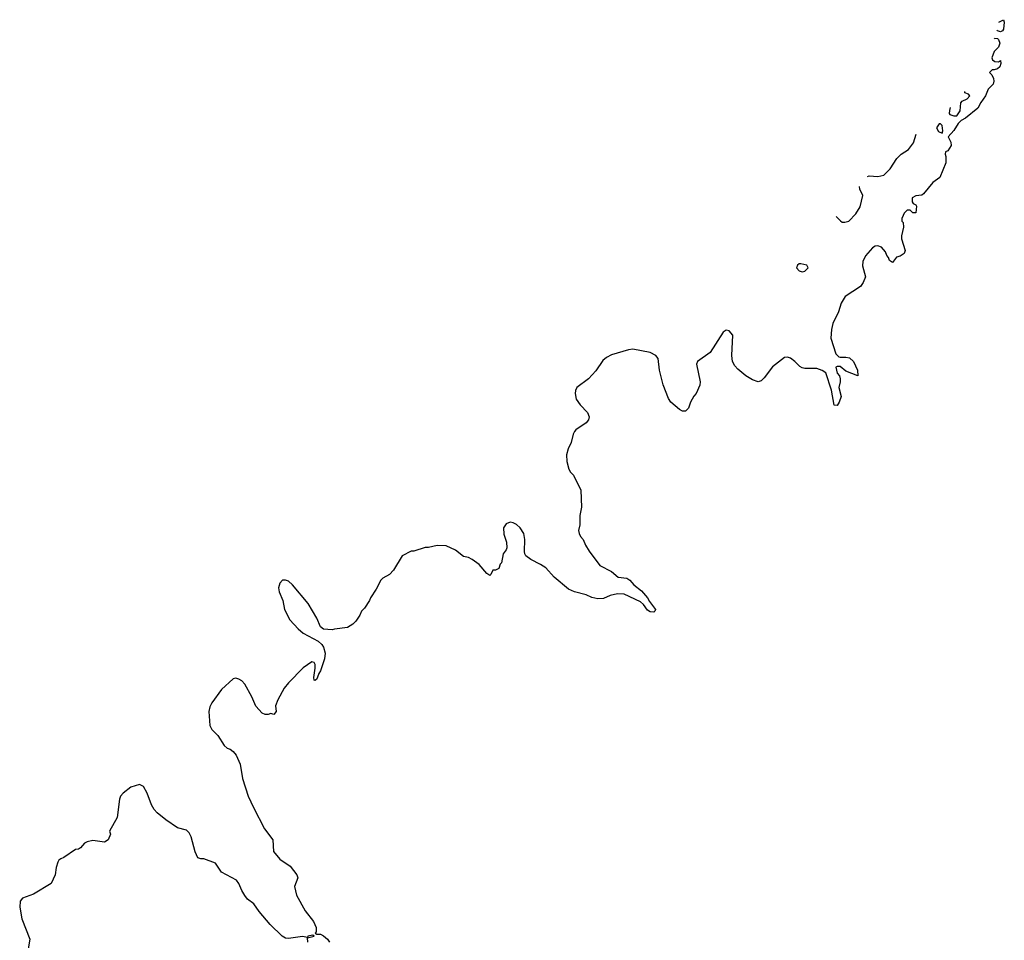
# Model space of a CAD drawing. Header units: inches. Extents: x 1449094 to 1618372, y 389908 to 534307.
# Tile 80 of 256: x 1452868 to 1459616, y 463262 to 469572. Entities that reach past the tile are written whole.
import ezdxf

# ---------------------------------------------------------------- set-up
doc = ezdxf.new("R2010")
doc.units = ezdxf.units.IN
doc.header["$MEASUREMENT"] = 0
doc.layers.add('B4456', color=7, linetype='Continuous')

msp = doc.modelspace()

# ---------------------------------------------------------------- linework, layer by layer
at = {"layer": 'B4456', "color": 5, "elevation": 580}
for points in [[(1459578.3, 469555.7), (1459610, 469572), (1459616, 469556), (1459610, 469506), (1459604.7, 469495.3), (1459590, 469488)], [(1459590, 469488), (1459570, 469495.3), (1459566, 469500.7)], [(1459547.7, 469441), (1459550, 469444.7), (1459570, 469442), (1459576, 469436), (1459584.7, 469410), (1459576, 469384), (1459547.1, 469352.9), (1459531, 469310), (1459536, 469296), (1459550, 469284.7), (1459576.4, 469283.6), (1459590, 469292), (1459591.1, 469271.1), (1459584.7, 469250), (1459570, 469235.3), (1459547.3, 469227.3), (1459532.7, 469227.3), (1459514, 469210), (1459530, 469194), (1459542, 469170), (1459544.7, 469150), (1459538.8, 469130), (1459504.9, 469095.1), (1459487.3, 469050), (1459455.2, 469004.8), (1459435.3, 468964.7), (1459350, 468897.2), (1459319.6, 468880.4), (1459299.8, 468860.2), (1459270, 468813.2), (1459231.3, 468770), (1459250, 468732), (1459251.3, 468710), (1459230, 468672.7), (1459214, 468666), (1459210.5, 468649.5), (1459215.3, 468635.2), (1459215.1, 468590), (1459173.8, 468490), (1459125.1, 468454.9), (1459062, 468378), (1459050, 468369.3), (1459010, 468364), (1458984.7, 468350), (1458983.6, 468323.6), (1458991.6, 468311.6), (1459010, 468302), (1459014.8, 468294.8), (1459010, 468248.7), (1458988.4, 468248.4), (1458970, 468266), (1458950, 468266), (1458930, 468246), (1458922, 468230), (1458914, 468210), (1458914, 468190), (1458922, 468182), (1458926, 468150), (1458911.1, 468091.1), (1458911, 468070), (1458936, 467990), (1458930.8, 467970), (1458902, 467950), (1458876.3, 467943.7), (1458850, 467907.6), (1458830, 467920.9), (1458822, 467942), (1458810, 467956), (1458801.4, 467981.5), (1458773.4, 468013.4), (1458750, 468021.5), (1458730, 468019.1), (1458712.1, 468007.9), (1458665.5, 467954.5), (1458645.3, 467914.7), (1458644.2, 467884.2), (1458664.4, 467810), (1458648, 467770), (1458630, 467742.9), (1458525.7, 467674.3), (1458496.9, 467630), (1458479.6, 467570), (1458440.3, 467490), (1458431.3, 467448.7), (1458427.6, 467390), (1458461.1, 467281.1), (1458481.1, 467261.1), (1458490, 467258.4), (1458530, 467259.5), (1458554, 467254), (1458582.8, 467230), (1458610.8, 467170), (1458612, 467130), (1458530, 467162), (1458490, 467195.3), (1458470, 467195.3), (1458462, 467190), (1458471.3, 467150), (1458486, 467130), (1458490.9, 467110.9), (1458490.9, 467089.1), (1458481, 467050), (1458498, 466990), (1458484.7, 466950), (1458470, 466928), (1458449.4, 466930), (1458432.7, 467032.7), (1458391.8, 467151.8), (1458368.2, 467168.2), (1458330, 467180.5), (1458250, 467181.6), (1458230, 467186.6), (1458214.5, 467194.5), (1458181.2, 467230), (1458151.1, 467251.1), (1458130, 467259.6), (1458110, 467256.2), (1458026.5, 467193.5), (1457970, 467116), (1457950, 467096), (1457928, 467090), (1457890, 467103.7), (1457845.2, 467130), (1457790, 467176.2), (1457770, 467198.4), (1457752.8, 467230), (1457747.8, 467270), (1457754.7, 467410), (1457730, 467438.3), (1457710, 467443), (1457688.5, 467430), (1457600.4, 467290), (1457513.4, 467230), (1457506, 467210), (1457530.8, 467090), (1457530, 467066), (1457504.7, 467010), (1457487.5, 466992.5), (1457464.7, 466950), (1457451.3, 466910), (1457430.7, 466889.3), (1457410, 466889), (1457390, 466899), (1457329.5, 466949.5), (1457314.5, 466974.5), (1457278.7, 467070), (1457253.6, 467170), (1457242.9, 467250), (1457227, 467270), (1457188.7, 467290), (1457070, 467313.3), (1457041, 467310), (1456924.6, 467275.4), (1456890, 467257.4), (1456863.5, 467236.5), (1456815.6, 467164.4), (1456766, 467110), (1456686.4, 467050), (1456677.1, 467030), (1456675.5, 467010), (1456682, 466970), (1456710, 466931), (1456759.8, 466879.8), (1456771, 466850), (1456766, 466830), (1456750, 466809), (1456678.8, 466761.2), (1456671, 466750), (1456661, 466730), (1456647.1, 466672.9), (1456626, 466630), (1456616, 466590), (1456616.9, 466543.1), (1456630.5, 466490.5), (1456642.8, 466470), (1456662.8, 466450), (1456713.2, 466346.8), (1456717.3, 466230), (1456707.5, 466172.5), (1456707.3, 466110), (1456698.8, 466070), (1456702.8, 466050), (1456710.7, 466030.7), (1456730.8, 466010), (1456746.8, 465970), (1456770.7, 465930), (1456844.9, 465830), (1456922.8, 465790), (1456970, 465750.7), (1457030, 465743), (1457050, 465730.7), (1457078, 465698), (1457130, 465657.3), (1457170.8, 465610), (1457184, 465584), (1457224.7, 465530), (1457222, 465518), (1457214, 465510), (1457190, 465514), (1457170, 465525.2), (1457143.2, 465563.2), (1457122.5, 465582.5), (1457010, 465634), (1456964.4, 465635.6), (1456915.2, 465624.8), (1456870, 465605.1), (1456830, 465602.9), (1456790, 465611.8), (1456749.7, 465629.7), (1456670, 465649.7), (1456630, 465668), (1456531.6, 465750), (1456474.2, 465814.2), (1456437.8, 465837.8), (1456370, 465871.8), (1456337.6, 465897.6), (1456329.4, 465910), (1456327.2, 465927.2), (1456330.7, 466009.3), (1456322.8, 466050), (1456297.2, 466090), (1456272.7, 466112.7), (1456250, 466124.3), (1456230, 466127.3), (1456202.5, 466117.5), (1456184.6, 466090), (1456185.2, 466045.2), (1456203.8, 465990), (1456207.3, 465952.7), (1456202.8, 465937.2), (1456181, 465910), (1456170.7, 465849.3), (1456161, 465839), (1456151.3, 465810), (1456130, 465798), (1456110, 465798), (1456098, 465770), (1456090, 465762), (1456070, 465775.3), (1456016.6, 465836.6), (1455970, 465872.7), (1455944.5, 465884.5), (1455910, 465892.7), (1455855.6, 465935.6), (1455790, 465966), (1455730, 465969), (1455670, 465954), (1455646.4, 465953.6), (1455570, 465928.7), (1455550, 465928), (1455490, 465898), (1455430, 465798), (1455402, 465770), (1455356, 465744), (1455342, 465730), (1455310.9, 465669.1), (1455271.1, 465608.9), (1455264.7, 465590), (1455230, 465538), (1455210, 465518), (1455198, 465490), (1455171.3, 465450), (1455150, 465428), (1455114, 465406), (1455025.4, 465394.6), (1455010, 465388.7), (1454950, 465395.3), (1454929, 465410), (1454903.7, 465470), (1454845.4, 465570), (1454738.2, 465698.2), (1454710, 465722.6), (1454690, 465729.7), (1454670, 465729.6), (1454650.2, 465709.8), (1454642.6, 465677.4), (1454647.2, 465650), (1454670.2, 465590.2), (1454683.8, 465530), (1454719.5, 465459.5), (1454775.6, 465395.6), (1454810, 465367.7), (1454912.8, 465312.8), (1454938.8, 465290), (1454951, 465270), (1454961, 465230), (1454956.3, 465190), (1454930.6, 465109.4), (1454918, 465090), (1454910, 465066), (1454902, 465050), (1454890, 465042), (1454885.2, 465045.2), (1454883.1, 465063.1), (1454893.2, 465126.8), (1454892.3, 465152.3), (1454885.6, 465165.6), (1454870, 465169.4), (1454810, 465129.7), (1454710, 465027.1), (1454681.3, 464990), (1454637.6, 464910), (1454622, 464870), (1454624.7, 464830), (1454610, 464809), (1454590, 464815.3), (1454570, 464808.7), (1454550, 464808.7), (1454530, 464819), (1454486.9, 464866.9), (1454459.1, 464930), (1454410, 465018.4), (1454390, 465040.9), (1454370, 465052.7), (1454350, 465058), (1454330, 465054), (1454250, 464980.4), (1454183.6, 464890), (1454170, 464861.2), (1454163.7, 464830), (1454170, 464734), (1454185.8, 464705.8), (1454225.2, 464665.2), (1454270, 464598), (1454290, 464578), (1454310, 464571), (1454330, 464556), (1454350.8, 464530), (1454378, 464470), (1454396, 464370), (1454434.8, 464250), (1454470, 464171.3), (1454546, 464026), (1454602, 463950), (1454607, 463870), (1454650, 463817.3), (1454720.7, 463770), (1454767.7, 463710), (1454774, 463690), (1454750.7, 463630), (1454764.2, 463570), (1454824.7, 463464.7), (1454880.5, 463390), (1454900.7, 463350), (1454899.8, 463320.2), (1454894, 463310), (1454904.7, 463304.7), (1454930, 463302.8), (1454950, 463293.4), (1454977.3, 463270), (1454990.7, 463250)], [(1459245.8, 468969.2), (1459241, 468950), (1459238, 468930), (1459242.8, 468922.8), (1459270, 468912), (1459290, 468914), (1459313.2, 468946.8), (1459318, 469002), (1459327.3, 469012.7), (1459362, 469030), (1459379, 469050), (1459370, 469062), (1459346, 469070), (1459344.4, 469079.8)], [(1458678, 468498), (1458690, 468501), (1458750, 468498), (1458790, 468506.4), (1458834.5, 468550), (1458879.3, 468620.7), (1458908.7, 468650), (1458958.3, 468681.7), (1458993, 468727), (1459011.7, 468787.6)], [(1458463.7, 468223.9), (1458493.3, 468193.3), (1458505.3, 468185.2), (1458523.2, 468183.2), (1458550, 468192.1), (1458598.4, 468241.6), (1458627.9, 468290), (1458646.8, 468366.8), (1458626, 468410), (1458624.2, 468427.7)], [(1454842.7, 463250), (1454840.4, 463279.6), (1454886, 463290), (1454876.4, 463296.4), (1454842, 463290), (1454839.6, 463280.4), (1454806.8, 463286.8), (1454710, 463273.6), (1454690, 463276.2), (1454666, 463290), (1454585.6, 463370), (1454510, 463459.3), (1454472.6, 463512.6), (1454430, 463544.7), (1454410, 463568.2), (1454390, 463602), (1454370.6, 463650.6), (1454354.5, 463674.5), (1454249.9, 463729.9), (1454210, 463789.6), (1454130, 463820.7), (1454110, 463820.9), (1454088, 463828), (1454070, 463868.7), (1454043.6, 463970), (1454030, 463999.3), (1454010, 464015.6), (1453950, 464031.6), (1453870, 464087.1), (1453810, 464136.4), (1453790, 464157.7), (1453770.7, 464190), (1453742.2, 464270), (1453716.9, 464316.9), (1453689.8, 464329.8), (1453630, 464310.7), (1453576.1, 464270), (1453559.8, 464250), (1453551, 464230), (1453535.8, 464104.2), (1453484, 464010), (1453490.5, 463990), (1453474.4, 463950), (1453450, 463935.3), (1453370, 463945.4), (1453330, 463937.6), (1453311.9, 463928.1), (1453285.5, 463894.5), (1453270, 463886.6), (1453250, 463885.2), (1453171.3, 463830), (1453150, 463821.2), (1453136, 463810), (1453130, 463798), (1453118.5, 463761.5), (1453110.7, 463710), (1453083, 463650), (1452961.8, 463578.2), (1452887.3, 463550), (1452870.4, 463530), (1452867.9, 463490), (1452882.2, 463410), (1452936.6, 463270), (1452924.3, 463190)]]:
    msp.add_lwpolyline(points, dxfattribs=at)
for points in [[(1459178, 468858), (1459170, 468858), (1459152, 468830), (1459165.4, 468805.4), (1459190, 468794), (1459195.3, 468810), (1459190, 468846)], [(1458220.7, 467899.3), (1458210, 467899), (1458198, 467890), (1458191.3, 467870), (1458210, 467851.3), (1458230, 467844), (1458250, 467847.3), (1458272.7, 467870), (1458262, 467890)]]:
    msp.add_lwpolyline(points, close=True, dxfattribs=at)

doc.saveas('drawing.dxf')
